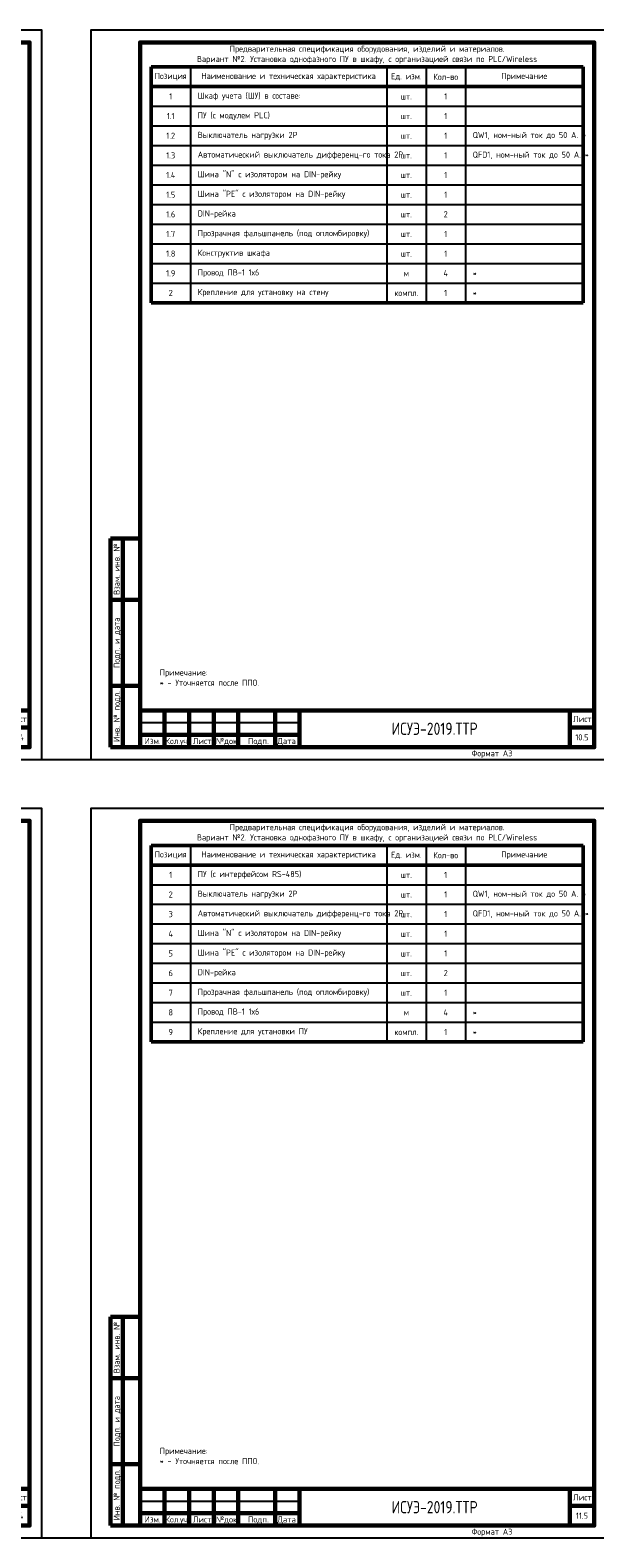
# Model space of a CAD drawing. Header units: millimetres. Extents: x -110 to 4101, y -10868 to 110.
# Tile 65 of 90: x 1325 to 1555, y -3477 to -2863. Entities that reach past the tile are written whole.
import ezdxf
from ezdxf.enums import TextEntityAlignment as Align

# ---------------------------------------------------------------- set-up
doc = ezdxf.new("R2010")
doc.units = ezdxf.units.MM
doc.layers.add('01.Вспомогательный_слой', color=1, linetype='Continuous', plot=False)
doc.layers.add('Формат', color=7, linetype='Continuous', lineweight=25)
doc.layers.add('Формат @ 1', color=7, linetype='Continuous', lineweight=25)
doc.styles.add('Формат', font='isocpeur.ttf')
doc.styles.add('ЭП', font='GOST.TTF')

# ---------------------------------------------------------------- blocks, each defined once
blk = doc.blocks.new('*U77')
at = {"layer": 'Формат', "color": 7, "linetype": 'Continuous', "lineweight": 60}
for p, q in [((8, 85), (20, 85)), ((8, 85), (8, 0)), ((13, 85), (13, 0)), ((8, 60), (20, 60)), ((8, 25), (20, 25)), ((20, 15), (205, 15)), ((20, 15), (20, 0)), ((30, 15), (30, 0)), ((40, 15), (40, 0)), ((50, 15), (50, 0)), ((60, 15), (60, 0)), ((75, 15), (75, 0)), ((85, 15), (85, 0)), ((195, 15), (195, 0)), ((195, 8), (205, 8)), ((8, 0), (20, 0)), ((20, 5), (85, 5))]:
    blk.add_line(p, q, dxfattribs=at)
at = {"layer": 'Формат', "color": 7, "linetype": 'Continuous', "lineweight": 25}
blk.add_line((20, 10), (85, 10), dxfattribs=at)
blk.add_lwpolyline([(0, -5), (210, -5), (210, 292), (0, 292)], close=True, dxfattribs=at)
at = {"layer": 'Формат', "color": 7, "linetype": 'Continuous', "lineweight": 60}
blk.add_lwpolyline([(20, 0), (205, 0), (205, 287), (20, 287)], close=True, dxfattribs=at)
at = {"layer": 'Формат', "color": 7, "linetype": 'Continuous', "lineweight": 25, "style": 'ЭП'}
for s, p in [('Взам. инв. №', (10.5, 72.5)), ('Подп. и дата', (10.5, 42.5)), ('Инв. № подл.', (10.5, 12.5))]:
    blk.add_text(s, height=2.5, rotation=90, dxfattribs=at).set_placement(p, align=Align.MIDDLE_CENTER)
at = {"layer": 'Формат', "color": 7, "linetype": 'Continuous', "lineweight": 25, "style": 'Формат'}
for s, p in [('Лист', (196.38, 10.25)), ('Изм.', (21.81, 1.25)), ('Лист', (41.54, 1.25)), ('№док.', (50.89, 1.25)), ('Подп.', (63.99, 1.25)), ('Дата', (75.95, 1.25))]:
    blk.add_text(s, height=2.5, dxfattribs=at).set_placement(p)
at = {"layer": 'Формат', "color": 7, "linetype": 'Continuous', "lineweight": 25, "style": 'Формат', "width": 0.9}
blk.add_text('Кол.уч.', height=2.5, dxfattribs=at).set_placement((30.38, 1.25))
at = {"layer": 'Формат', "color": 7, "linetype": 'Continuous', "lineweight": 25, "style": 'ЭП', "flags": 8}
blk.add_attdef('N_ИНВ', text='', height=2.5, rotation=90, dxfattribs=at).set_placement((16.5, 12.5), align=Align.MIDDLE_CENTER)
for tag, p in [('изм.№', (21, 7.5)), ('изм.уч.', (31, 7.5)), ('изм.лист', (41, 7.5)), ('изм.№_док.', (50.5, 7.5)), ('изм_дата', (76, 7.5)), ('ФОРМ.ЛИСТА', (155, -2.5))]:
    blk.add_attdef(tag, text='', height=2.5, dxfattribs=at).set_placement(p, align=Align.MIDDLE_LEFT)
for tag, height, p in [('ОБОЗНАЧЕНИЕ', 5, (140, 7.5)), ('Лист', 2.5, (200, 4))]:
    blk.add_attdef(tag, text='', height=height, dxfattribs=at).set_placement(p, align=Align.MIDDLE_CENTER)
blk = doc.blocks.new('*T106')
at = {"color": 0, "linetype": 'ByBlock', "lineweight": 50, "ltscale": 0.2, "transparency": 16777216}
for p, q in [((0, 0), (176, 0)), ((0, 0), (0, -96)), ((176, 0), (176, -96)), ((0, -8), (176, -8)), ((0, -96), (176, -96))]:
    blk.add_line(p, q, dxfattribs=at)
at = {"color": 0, "linetype": 'ByBlock', "ltscale": 0.2, "transparency": 16777216}
for p, q in [((16, 0), (16, -96)), ((96, 0), (96, -96)), ((112, 0), (112, -96)), ((128, 0), (128, -96)), ((0, -16), (176, -16)), ((0, -24), (176, -24)), ((0, -32), (176, -32)), ((0, -40), (176, -40)), ((0, -48), (176, -48)), ((0, -56), (176, -56)), ((0, -64), (112, -64)), ((0, -72), (128, -72)), ((0, -80), (176, -80)), ((0, -88), (176, -88))]:
    blk.add_line(p, q, dxfattribs=at)
at = {"color": 0, "linetype": 'ByBlock', "lineweight": -2, "ltscale": 0.2, "transparency": 16777216}
for p, q in [((112, -64), (176, -64)), ((128, -72), (176, -72))]:
    blk.add_line(p, q, dxfattribs=at)
at = {"color": 0, "ltscale": 0.2, "transparency": 16777216, "char_height": 2.5, "style": 'ЭП'}
for s, insert, width, attachment_point in [('{\\fGOST type A|b1|i0|c204|p34;Позиция}', (8, -4), 10, 5), ('{\\fGOST type A|b1|i0|c204|p34;Наименование и техническая характеристика}', (56, -4), 74, 5), ('{\\fGOST type A|b1|i0|c204|p34;Ед. изм.}', (104, -4), 10, 5), ('{\\fGOST type A|b1|i0|c204|p34;Кол-во}', (120, -4), 10, 5), ('{\\fGOST type A|b1|i0|c204|p34;Примечание}', (152, -4), 42, 5), ('1', (8, -12), 10, 5), ('Шкаф учета (ШУ) в составе:', (19, -12), 74, 4), ('шт.', (104, -12), 10, 5), ('1', (120, -12), 10, 5), ('ПУ (с модулем PLC)', (19, -20), 74, 4), ('1.1', (8, -20), 10, 5), ('шт.', (104, -20), 10, 5), ('1', (120, -20), 10, 5), ('QW1, ном-ный ток до 50 А. *', (131, -28), 42, 4), ('1.2', (8, -28), 10, 5), ('Выключатель нагрузки 2P', (19, -28), 74, 4), ('шт.', (104, -28), 10, 5), ('1', (120, -28), 10, 5), ('1.3', (8, -36), 10, 5), ('Автоматический выключатель дифференц-го тока 2P', (19, -36), 74, 4), ('шт.', (104, -36), 10, 5), ('1', (120, -36), 10, 5), ('QFD1, ном-ный ток до 50 А. *', (131, -36), 42, 4), ('1.4', (8, -44), 10, 5), ('Шина "N" с изолятором на DIN-рейку', (19, -44), 74, 4), ('1', (120, -44), 10, 5), ('шт.', (104, -44), 10, 5), ('1.5', (8, -52), 10, 5), ('Шина "PE" с изолятором на DIN-рейку', (19, -52), 74, 4), ('шт.', (104, -52), 10, 5), ('1', (120, -52), 10, 5), ('1.6', (8, -60), 10, 5), ('DIN-рейка', (19, -60), 74, 4), ('шт.', (104, -60), 10, 5), ('2', (120, -60), 10, 5), ('1.7', (8, -68), 10, 5), ('Прозрачная фальшпанель (под опломбировку)', (19, -68), 74, 4), ('шт.', (104, -68), 10, 5), ('1', (120, -68), 10, 5), ('1.8', (8, -76), 10, 5), ('Конструктив шкафа', (19, -76), 74, 4), ('шт.', (104, -76), 10, 5), ('1', (120, -76), 10, 5), ('1.9', (8, -84), 10, 5), ('Провод ПВ-1 1х6', (19, -84), 74, 4), ('м', (104, -84), 10, 5), ('4', (120, -84), 10, 5), ('*', (131, -84), 42, 4), ('2', (8, -92), 10, 5), ('Крепление для установку на стену', (19, -92), 74, 4), ('компл.', (104, -92), 10, 5), ('1', (120, -92), 10, 5), ('*', (131, -92), 42, 4)]:
    blk.add_mtext(s, dxfattribs=dict(at, insert=insert, width=width, attachment_point=attachment_point))
blk = doc.blocks.new('*T112')
at = {"color": 0, "linetype": 'ByBlock', "lineweight": 50, "ltscale": 0.2, "transparency": 16777216}
for p, q in [((0, 0), (176, 0)), ((0, 0), (0, -80)), ((176, 0), (176, -80)), ((0, -8), (176, -8)), ((0, -80), (176, -80))]:
    blk.add_line(p, q, dxfattribs=at)
at = {"color": 0, "linetype": 'ByBlock', "ltscale": 0.2, "transparency": 16777216}
for p, q in [((16, 0), (16, -80)), ((96, 0), (96, -80)), ((112, 0), (112, -80)), ((128, 0), (128, -80)), ((0, -16), (176, -16)), ((0, -24), (176, -24)), ((0, -32), (176, -32)), ((0, -40), (176, -40)), ((0, -48), (176, -48)), ((0, -56), (112, -56)), ((0, -64), (128, -64)), ((16, -72), (176, -72))]:
    blk.add_line(p, q, dxfattribs=at)
at = {"color": 0, "linetype": 'ByBlock', "lineweight": -2, "ltscale": 0.2, "transparency": 16777216}
for p, q in [((112, -56), (176, -56)), ((128, -64), (176, -64)), ((0, -72), (16, -72))]:
    blk.add_line(p, q, dxfattribs=at)
at = {"color": 0, "ltscale": 0.2, "transparency": 16777216, "char_height": 2.5, "style": 'ЭП'}
for s, insert, width, attachment_point in [('{\\fGOST type A|b1|i0|c204|p34;Позиция}', (8, -4), 10, 5), ('{\\fGOST type A|b1|i0|c204|p34;Наименование и техническая характеристика}', (56, -4), 74, 5), ('{\\fGOST type A|b1|i0|c204|p34;Ед. изм.}', (104, -4), 10, 5), ('{\\fGOST type A|b1|i0|c204|p34;Кол-во}', (120, -4), 10, 5), ('{\\fGOST type A|b1|i0|c204|p34;Примечание}', (152, -4), 42, 5), ('1', (8, -12), 10, 5), ('ПУ (с интерфейсом RS-485)', (19, -12), 74, 4), ('шт.', (104, -12), 10, 5), ('1', (120, -12), 10, 5), ('2', (8, -20), 10, 5), ('Выключатель нагрузки 2P', (19, -20), 74, 4), ('QW1, ном-ный ток до 50 А. *', (131, -20), 42, 4), ('Автоматический выключатель дифференц-го тока 2P', (19, -28), 74, 4), ('шт.', (104, -20), 10, 5), ('1', (120, -20), 10, 5), ('QFD1, ном-ный ток до 50 А. *', (131, -28), 42, 4), ('3', (8, -28), 10, 5), ('шт.', (104, -28), 10, 5), ('1', (120, -28), 10, 5), ('4', (8, -36), 10, 5), ('Шина "N" с изолятором на DIN-рейку', (19, -36), 74, 4), ('шт.', (104, -36), 10, 5), ('1', (120, -36), 10, 5), ('5', (8, -44), 10, 5), ('Шина "PE" с изолятором на DIN-рейку', (19, -44), 74, 4), ('1', (120, -44), 10, 5), ('шт.', (104, -44), 10, 5), ('6', (8, -52), 10, 5), ('DIN-рейка', (19, -52), 74, 4), ('шт.', (104, -52), 10, 5), ('2', (120, -52), 10, 5), ('7', (8, -60), 10, 5), ('Прозрачная фальшпанель (под опломбировку)', (19, -60), 74, 4), ('шт.', (104, -60), 10, 5), ('1', (120, -60), 10, 5), ('8', (8, -68), 10, 5), ('Провод ПВ-1 1х6', (19, -68), 74, 4), ('м', (104, -68), 10, 5), ('4', (120, -68), 10, 5), ('*', (131, -68), 42, 4), ('9', (8, -76), 10, 5), ('Крепление для установки ПУ', (19, -76), 74, 4), ('компл.', (104, -76), 10, 5), ('1', (120, -76), 10, 5), ('*', (131, -76), 42, 4)]:
    blk.add_mtext(s, dxfattribs=dict(at, insert=insert, width=width, attachment_point=attachment_point))

msp = doc.modelspace()

# ---------------------------------------------------------------- linework, layer by layer
at = {"layer": '01.Вспомогательный_слой'}
for points in [[(1330, -3160), (1350, -3160)], [(1330, -3477), (1350, -3477)]]:
    msp.add_lwpolyline(points, dxfattribs=at)

# ---------------------------------------------------------------- block references
for name, p in [('*T106', (1374.5, -2878)), ('*T112', (1374.5, -3195))]:
    msp.add_blockref(name, p)
at = {"layer": 'Формат @ 1', "ltscale": 0.7}
for p, values in [((1120, -3155), {'ОБОЗНАЧЕНИЕ': 'ИСУЭ-2019.ТТР', 'Лист': '10.4', 'ФОРМ.ЛИСТА': 'Формат А3'}), ((1350, -3155), {'ОБОЗНАЧЕНИЕ': 'ИСУЭ-2019.ТТР', 'Лист': '10.5', 'ФОРМ.ЛИСТА': 'Формат А3'}), ((1120, -3472), {'ОБОЗНАЧЕНИЕ': 'ИСУЭ-2019.ТТР', 'Лист': '11.4', 'ФОРМ.ЛИСТА': 'Формат А3'}), ((1350, -3472), {'ОБОЗНАЧЕНИЕ': 'ИСУЭ-2019.ТТР', 'Лист': '11.5', 'ФОРМ.ЛИСТА': 'Формат А3'})]:
    msp.add_blockref('*U77', p, dxfattribs=at).add_auto_attribs(values)

# ---------------------------------------------------------------- texts
at = {"char_height": 2.5, "style": 'ЭП'}
for s, insert, width, attachment_point in [('Предварительная спецификация оборудования, изделий и материалов.\\PВариант №2. Установка однофазного ПУ в шкафу, с организацией связи по PLC/Wireless', (1462.5, -2873), 176, 5), ('Примечание:\\P* - Уточняется после ППО.', (1378, -3130), 169, 7), ('Предварительная спецификация оборудования, изделий и материалов.\\PВариант №2. Установка однофазного ПУ в шкафу, с организацией связи по PLC/Wireless', (1462.5, -3190), 176, 5), ('Примечание:\\P* - Уточняется после ППО.', (1378, -3447), 169, 7)]:
    msp.add_mtext(s, dxfattribs=dict(at, insert=insert, width=width, attachment_point=attachment_point))

doc.saveas('drawing.dxf')
